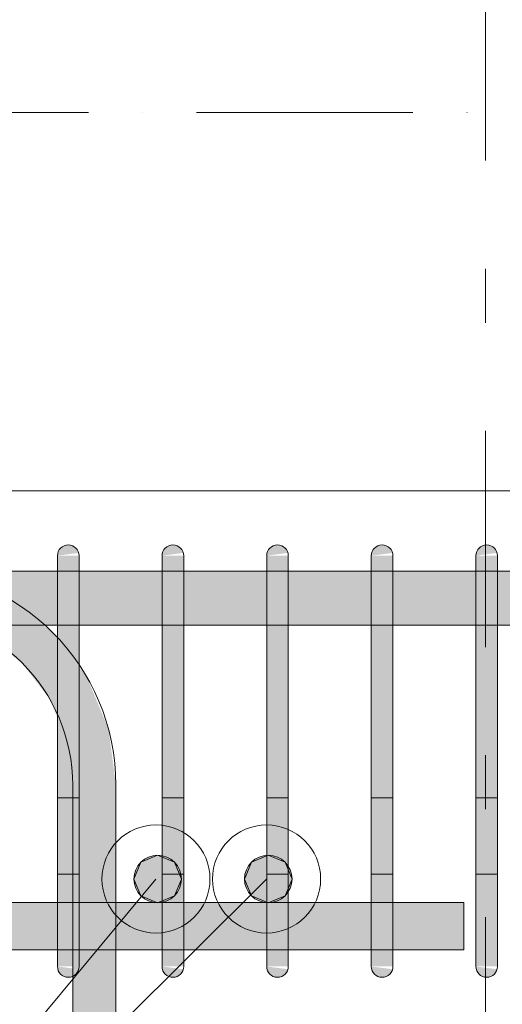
# Model space of a CAD drawing. Header units: millimetres. Extents: x -25607 to 9385, y 1894 to 10168.
# Tile 46 of 181: x -13380 to -13157, y 8682 to 9138. Entities that reach past the tile are written whole.
import ezdxf

# ---------------------------------------------------------------- set-up
doc = ezdxf.new("R2010")
doc.units = ezdxf.units.MM
doc.linetypes.add('Čerchovaná', pattern=[150, 100, -25, 0, -25])
doc.linetypes.add('Čára osnovy', pattern=[225, 100, -50, 25, -50])
for name, color, linetype, lineweight in [('A-FLOR-LEVL', 51, 'Continuous', 5), ('S-COLS', 52, 'Continuous', 9), ('S-GRID', 1, 'Continuous', 5), ('S-RBAR', 171, 'Continuous', 5), ('S-RBAR-IDEN', 171, 'Continuous', 5)]:
    doc.layers.add(name, color=color, linetype=linetype, lineweight=lineweight)

msp = doc.modelspace()

# ---------------------------------------------------------------- hatches: boundary and pattern name
at = {"layer": 'S-RBAR'}
for color, points in [(7, [(-13363, 8890), (-13353.17, 8891.29), (-13353.67, 8892.5), (-13354.46, 8893.54), (-13355.66, 8894.4), (-13356.7, 8894.83), (-13358, 8895), (-13359.29, 8894.83), (-13360.5, 8894.33), (-13361.53, 8893.54), (-13362.33, 8892.5), (-13362.83, 8891.29)]), (7, [(-13314.61, 8890), (-13304.78, 8891.29), (-13305.28, 8892.5), (-13306.07, 8893.54), (-13307.27, 8894.4), (-13308.31, 8894.83), (-13309.61, 8895), (-13310.9, 8894.83), (-13312.11, 8894.33), (-13313.14, 8893.54), (-13313.94, 8892.5), (-13314.44, 8891.29)]), (7, [(-13266.22, 8890), (-13256.39, 8891.29), (-13256.89, 8892.5), (-13257.68, 8893.54), (-13258.88, 8894.4), (-13259.92, 8894.83), (-13261.22, 8895), (-13262.51, 8894.83), (-13263.72, 8894.33), (-13264.75, 8893.54), (-13265.55, 8892.5), (-13266.05, 8891.29)]), (7, [(-13217.83, 8890), (-13208, 8891.29), (-13208.5, 8892.5), (-13209.29, 8893.54), (-13210.49, 8894.4), (-13211.53, 8894.83), (-13212.83, 8895), (-13214.12, 8894.83), (-13215.33, 8894.33), (-13216.36, 8893.54), (-13217.16, 8892.5), (-13217.66, 8891.29)]), (7, [(-13169.44, 8890), (-13159.61, 8891.29), (-13160.11, 8892.5), (-13161.5, 8893.99), (-13162.1, 8894.4), (-13163.14, 8894.83), (-13164.44, 8895), (-13165.73, 8894.83), (-13166.94, 8894.33), (-13167.97, 8893.54), (-13168.77, 8892.5), (-13169.27, 8891.29)]), (7, [(-13353, 8865), (-13353.17, 8890), (-13363, 8890), (-13363, 8865), (-13354.4, 8865)]), (7, [(-13304.61, 8865), (-13304.61, 8890), (-13314.61, 8890), (-13314.61, 8865)]), (7, [(-13256.22, 8865), (-13256.22, 8890), (-13266.22, 8890), (-13266.22, 8865)]), (7, [(-13207.83, 8865), (-13207.83, 8890), (-13217.83, 8890), (-13217.83, 8865)]), (7, [(-13159.44, 8865), (-13159.61, 8890), (-13169.44, 8890), (-13169.44, 8865), (-13161.5, 8865)]), (7, [(-13353, 8725), (-13353, 8865), (-13363, 8865), (-13363, 8725), (-13354.4, 8725)]), (7, [(-13304.61, 8725), (-13304.61, 8865), (-13314.61, 8865), (-13314.61, 8725)]), (7, [(-13256.22, 8725), (-13256.22, 8865), (-13266.22, 8865), (-13266.22, 8725)]), (7, [(-13207.83, 8725), (-13207.83, 8865), (-13217.83, 8865), (-13217.83, 8725)]), (7, [(-13159.44, 8725), (-13159.44, 8865), (-13169.44, 8865), (-13169.44, 8725), (-13161.5, 8725)]), (256, [(-13316.66, 8729.45), (-13308.88, 8732.67), (-13305.66, 8740.45), (-13308.88, 8748.22), (-13316.66, 8751.45), (-13324.44, 8748.22), (-13327.66, 8740.45), (-13324.44, 8732.67)]), (256, [(-13265.49, 8729.45), (-13257.71, 8732.67), (-13254.49, 8740.45), (-13257.71, 8748.22), (-13265.49, 8751.45), (-13273.27, 8748.22), (-13276.49, 8740.45), (-13273.27, 8732.67)]), (7, [(-13353.17, 8700), (-13353, 8700), (-13353, 8725), (-13363, 8725), (-13363, 8700), (-13354.4, 8700)]), (7, [(-13304.78, 8700), (-13304.61, 8700), (-13304.61, 8725), (-13314.61, 8725), (-13314.61, 8700), (-13309.61, 8700)]), (7, [(-13256.39, 8700), (-13256.22, 8700), (-13256.22, 8725), (-13266.22, 8725), (-13266.22, 8700), (-13261.22, 8700)]), (7, [(-13208, 8700), (-13207.83, 8700), (-13207.83, 8725), (-13217.83, 8725), (-13217.83, 8700), (-13212.83, 8700)]), (7, [(-13159.61, 8700), (-13159.44, 8700), (-13159.44, 8725), (-13169.44, 8725), (-13169.44, 8700), (-13161.5, 8700)]), (7, [(-13358, 8695), (-13356.7, 8695.17), (-13355.5, 8695.67), (-13354.4, 8696.55), (-13353.67, 8697.5), (-13353.17, 8698.71), (-13363, 8700), (-13362.83, 8698.71), (-13362.33, 8697.5), (-13361.53, 8696.46), (-13360.5, 8695.67), (-13359.29, 8695.17)]), (7, [(-13309.61, 8695), (-13308.31, 8695.17), (-13307.11, 8695.67), (-13306.07, 8696.46), (-13305.28, 8697.5), (-13304.78, 8698.71), (-13314.61, 8700), (-13314.44, 8698.71), (-13313.94, 8697.5), (-13313.14, 8696.46), (-13312.11, 8695.67), (-13310.9, 8695.17)]), (7, [(-13261.22, 8695), (-13259.92, 8695.17), (-13258.72, 8695.67), (-13257.68, 8696.46), (-13256.89, 8697.5), (-13256.39, 8698.71), (-13266.22, 8700), (-13266.05, 8698.71), (-13265.55, 8697.5), (-13264.75, 8696.46), (-13263.72, 8695.67), (-13262.51, 8695.17)]), (7, [(-13212.83, 8695), (-13211.53, 8695.17), (-13210.33, 8695.67), (-13209.29, 8696.46), (-13208.5, 8697.5), (-13208, 8698.71), (-13217.83, 8700), (-13217.66, 8698.71), (-13217.16, 8697.5), (-13216.36, 8696.46), (-13215.33, 8695.67), (-13214.12, 8695.17)]), (7, [(-13164.44, 8695), (-13163.14, 8695.17), (-13161.5, 8696.01), (-13160.9, 8696.46), (-13160.11, 8697.5), (-13159.61, 8698.71), (-13169.44, 8700), (-13169.27, 8698.71), (-13168.77, 8697.5), (-13167.97, 8696.46), (-13166.94, 8695.67), (-13165.73, 8695.17)])]:
    msp.add_hatch(color=color, dxfattribs=at).paths.add_polyline_path(points)
h = msp.add_hatch(color=7, dxfattribs=at)
h.paths.add_polyline_path([(-15557.5, 8857.8), (-15403.33, 8857.8), (-15403.33, 8882.8), (-15557.5, 8882.8), (-15557.5, 8863.81)])
h.paths.add_polyline_path([(-12307.91, 8857.8), (-12307.91, 8882.8), (-12390.45, 8882.8), (-12390.45, 8857.8), (-12312.75, 8857.8)])
h.paths.add_polyline_path([(-15393.33, 8857.8), (-15234.17, 8857.8), (-15234.17, 8882.8), (-15393.33, 8882.8), (-15393.33, 8863.81)])
h.paths.add_polyline_path([(-15224.17, 8857.8), (-15065, 8857.8), (-15065, 8882.8), (-15224.17, 8882.8), (-15224.17, 8863.81)])
h.paths.add_polyline_path([(-12483, 8857.8), (-12400.45, 8857.8), (-12400.45, 8882.8), (-12483, 8882.8), (-12483, 8863.81)])
h.paths.add_polyline_path([(-12020.27, 8857.8), (-11937.73, 8857.8), (-11937.73, 8882.8), (-12020.27, 8882.8), (-12020.27, 8863.81)])
h.paths.add_polyline_path([(-12112.82, 8857.8), (-12030.27, 8857.8), (-12030.27, 8882.8), (-12112.82, 8882.8), (-12112.82, 8863.81)])
h.paths.add_polyline_path([(-12575.54, 8857.8), (-12493, 8857.8), (-12493, 8882.8), (-12575.54, 8882.8), (-12575.54, 8863.81)])
h.paths.add_polyline_path([(-12158.43, 8857.8), (-12122.82, 8857.8), (-12122.82, 8882.8), (-12205.36, 8882.8), (-12205.36, 8857.8)])
h.paths.add_polyline_path([(-12621.38, 8857.8), (-12585.54, 8857.8), (-12585.54, 8882.8), (-12675.54, 8882.8), (-12675.54, 8857.8)])
h.paths.add_polyline_path([(-12215.36, 8857.8), (-12215.36, 8882.8), (-12297.91, 8882.8), (-12297.91, 8857.8)])
h.paths.add_polyline_path([(-12733.93, 8857.8), (-12733.93, 8882.8), (-12772.32, 8882.8), (-12772.32, 8857.8)])
h.paths.add_polyline_path([(-15055, 8857.8), (-14865, 8857.8), (-14865, 8882.8), (-15055, 8882.8), (-15055, 8863.81)])
h.paths.add_polyline_path([(-14855, 8857.8), (-14772.45, 8857.8), (-14772.45, 8882.8), (-14855, 8882.8), (-14855, 8863.81)])
h.paths.add_polyline_path([(-14669.91, 8857.8), (-14587.36, 8857.8), (-14587.36, 8882.8), (-14669.91, 8882.8), (-14669.91, 8863.81)])
h.paths.add_polyline_path([(-14762.45, 8857.8), (-14679.91, 8857.8), (-14679.91, 8882.8), (-14762.45, 8882.8), (-14762.45, 8863.81)])
h.paths.add_polyline_path([(-12685.54, 8857.8), (-12685.54, 8882.8), (-12723.93, 8882.8), (-12723.93, 8857.8)])
h.paths.add_polyline_path([(-14484.82, 8857.8), (-14402.27, 8857.8), (-14402.27, 8882.8), (-14484.82, 8882.8), (-14484.82, 8863.81)])
h.paths.add_polyline_path([(-14577.36, 8857.8), (-14494.82, 8857.8), (-14494.82, 8882.8), (-14577.36, 8882.8), (-14577.36, 8863.81)])
h.paths.add_polyline_path([(-12927.49, 8857.8), (-12927.49, 8882.8), (-12965.88, 8882.8), (-12965.88, 8857.8), (-12930.02, 8857.8)])
h.paths.add_polyline_path([(-12879.1, 8857.8), (-12879.1, 8882.8), (-12917.49, 8882.8), (-12917.49, 8857.8)])
h.paths.add_polyline_path([(-12830.71, 8857.8), (-12830.71, 8882.8), (-12869.1, 8882.8), (-12869.1, 8857.8)])
h.paths.add_polyline_path([(-12782.32, 8857.8), (-12782.32, 8882.8), (-12820.71, 8882.8), (-12820.71, 8857.8)])
h.paths.add_polyline_path([(-13072.66, 8857.8), (-13072.66, 8882.8), (-13111.05, 8882.8), (-13111.05, 8857.8), (-13084.34, 8857.8)])
h.paths.add_polyline_path([(-10919.71, 8857.8), (-10919.71, 8882.8), (-11087.36, 8882.8), (-11087.36, 8857.8), (-10923.88, 8857.8)])
h.paths.add_polyline_path([(-10780, 8857.8), (-10780, 8882.8), (-10909.71, 8882.8), (-10909.71, 8857.8)])
h.paths.add_polyline_path([(-11097.36, 8857.8), (-11097.36, 8882.8), (-11265, 8882.8), (-11265, 8857.8), (-11232.51, 8857.8)])
h.paths.add_polyline_path([(-11275, 8857.8), (-11275, 8882.8), (-11465, 8882.8), (-11465, 8857.8), (-11386.83, 8857.8)])
h.paths.add_polyline_path([(-13062.66, 8857.8), (-13024.27, 8857.8), (-13024.27, 8882.8), (-13062.66, 8882.8), (-13062.66, 8863.81)])
h.paths.add_polyline_path([(-12975.88, 8857.8), (-12975.88, 8882.8), (-13014.27, 8882.8), (-13014.27, 8857.8)])
h.paths.add_polyline_path([(-14392.27, 8857.8), (-14309.73, 8857.8), (-14309.73, 8882.8), (-14392.27, 8882.8), (-14392.27, 8863.81)])
h.paths.add_polyline_path([(-14207.18, 8857.8), (-14124.64, 8857.8), (-14124.64, 8882.8), (-14207.18, 8882.8), (-14207.18, 8863.81)])
h.paths.add_polyline_path([(-14299.73, 8857.8), (-14217.18, 8857.8), (-14217.18, 8882.8), (-14299.73, 8882.8), (-14299.73, 8863.81)])
h.paths.add_polyline_path([(-14022.09, 8857.8), (-13939.55, 8857.8), (-13939.55, 8882.8), (-14022.09, 8882.8), (-14022.09, 8863.81)])
h.paths.add_polyline_path([(-14114.64, 8857.8), (-14032.09, 8857.8), (-14032.09, 8882.8), (-14114.64, 8882.8), (-14114.64, 8863.81)])
h.paths.add_polyline_path([(-13929.55, 8857.8), (-13847, 8857.8), (-13847, 8882.8), (-13929.55, 8882.8), (-13929.55, 8863.81)])
h.paths.add_polyline_path([(-13217.83, 8857.8), (-13217.83, 8882.8), (-13256.22, 8882.8), (-13256.22, 8857.8), (-13238.66, 8857.8)])
h.paths.add_polyline_path([(-13207.83, 8857.8), (-13169.44, 8857.8), (-13169.44, 8882.8), (-13207.83, 8882.8), (-13207.83, 8863.81)])
h.paths.add_polyline_path([(-13121.05, 8857.8), (-13121.05, 8882.8), (-13159.44, 8882.8), (-13159.44, 8857.8)])
h.paths.add_polyline_path([(-11927.73, 8857.8), (-11845.18, 8857.8), (-11845.18, 8882.8), (-11927.73, 8882.8), (-11927.73, 8863.81)])
h.paths.add_polyline_path([(-11742.64, 8857.8), (-11660.09, 8857.8), (-11660.09, 8882.8), (-11742.64, 8882.8), (-11742.64, 8863.81)])
h.paths.add_polyline_path([(-11835.18, 8857.8), (-11752.64, 8857.8), (-11752.64, 8882.8), (-11835.18, 8882.8), (-11835.18, 8863.81)])
h.paths.add_polyline_path([(-13744.46, 8857.8), (-13653.33, 8857.8), (-13653.33, 8882.8), (-13744.46, 8882.8), (-13744.46, 8863.81)])
h.paths.add_polyline_path([(-13837, 8857.8), (-13754.46, 8857.8), (-13754.46, 8882.8), (-13837, 8882.8), (-13837, 8863.81)])
h.paths.add_polyline_path([(-13556.55, 8857.8), (-13556.55, 8882.8), (-13594.94, 8882.8), (-13594.94, 8857.8)])
h.paths.add_polyline_path([(-13643.33, 8857.8), (-13604.94, 8857.8), (-13604.94, 8882.8), (-13643.33, 8882.8), (-13643.33, 8863.81)])
h.paths.add_polyline_path([(-11557.55, 8857.8), (-11475, 8857.8), (-11475, 8882.8), (-11557.55, 8882.8), (-11557.55, 8863.81)])
h.paths.add_polyline_path([(-13401.38, 8857.8), (-13363, 8857.8), (-13363, 8882.8), (-13401.38, 8882.8), (-13401.38, 8863.81)])
h.paths.add_polyline_path([(-13449.77, 8857.8), (-13411.38, 8857.8), (-13411.38, 8882.8), (-13449.77, 8882.8), (-13449.77, 8863.81)])
h.paths.add_polyline_path([(-13498.16, 8857.8), (-13459.77, 8857.8), (-13459.77, 8882.8), (-13498.16, 8882.8), (-13498.16, 8863.81)])
h.paths.add_polyline_path([(-11650.09, 8857.8), (-11567.55, 8857.8), (-11567.55, 8882.8), (-11650.09, 8882.8), (-11650.09, 8863.81)])
h.paths.add_polyline_path([(-13546.55, 8857.8), (-13508.16, 8857.8), (-13508.16, 8882.8), (-13546.55, 8882.8), (-13546.55, 8863.81)])
h.paths.add_polyline_path([(-13304.61, 8857.8), (-13266.22, 8857.8), (-13266.22, 8882.8), (-13304.61, 8882.8), (-13304.61, 8863.81)])
h.paths.add_polyline_path([(-13353, 8857.8), (-13314.61, 8857.8), (-13314.61, 8882.8), (-13353, 8882.8), (-13353, 8863.81)])
h = msp.add_hatch(color=7, dxfattribs=at)
h.paths.add_polyline_path([(-13353, 8783.8), (-13335.95, 8783.8), (-13339.36, 8809.69), (-13349.35, 8833.8), (-13353, 8838.56), (-13353, 8788.41)])
h.paths.add_polyline_path([(-13363, 8814.94), (-13363, 8851.59), (-13365.24, 8854.51), (-13369.53, 8857.8), (-13401.38, 8857.8), (-13401.38, 8855.34), (-13395.95, 8853.09), (-13379.38, 8840.37), (-13366.67, 8823.8)])
h.paths.add_polyline_path([(-13435.95, 8882.8), (-13428.35, 8882.8), (-13435.95, 8883.8)])
h = msp.add_hatch(color=7, dxfattribs=at)
h.paths.add_polyline_path([(-13335.95, 7883.8), (-13335.95, 7916), (-13336.95, 7916), (-13336.95, 7883.8)])
h.paths.add_polyline_path([(-13355.95, 7883.8), (-13354.95, 7883.8), (-13355.14, 7916), (-13355.95, 7916), (-13355.95, 7884.87)])
h.paths.add_polyline_path([(-13355.95, 7924), (-13354.95, 7924), (-13355.14, 8016), (-13355.95, 8016), (-13355.95, 7946.05)])
h.paths.add_polyline_path([(-13335.95, 7924), (-13335.95, 8016), (-13336.95, 8016), (-13336.95, 7924)])
h.paths.add_polyline_path([(-13336.95, 8024), (-13335.95, 8024), (-13335.95, 8116), (-13336.95, 8116), (-13336.95, 8068.42)])
h.paths.add_polyline_path([(-13355.95, 8024), (-13354.95, 8024), (-13355.14, 8116), (-13355.95, 8116), (-13355.95, 8068.42)])
h.paths.add_polyline_path([(-13336.95, 8124), (-13335.95, 8124), (-13335.95, 8216), (-13336.95, 8216), (-13336.95, 8129.6)])
h.paths.add_polyline_path([(-13355.95, 8124), (-13354.95, 8124), (-13355.14, 8216), (-13355.95, 8216), (-13355.95, 8129.6)])
h.paths.add_polyline_path([(-13335.95, 8224), (-13335.95, 8316), (-13336.95, 8316), (-13336.95, 8224)])
h.paths.add_polyline_path([(-13355.95, 8224), (-13354.95, 8224), (-13355.14, 8316), (-13355.95, 8316), (-13355.95, 8251.97)])
h.paths.add_polyline_path([(-13355.14, 8324), (-13354.95, 8324), (-13355.14, 8416), (-13355.95, 8416), (-13355.95, 8324)])
h.paths.add_polyline_path([(-13336.95, 8324), (-13335.95, 8324), (-13335.95, 8416), (-13336.95, 8416), (-13336.95, 8374.34)])
h.paths.add_polyline_path([(-13336.95, 8424), (-13335.95, 8424), (-13335.95, 8516), (-13336.95, 8516), (-13336.95, 8435.52)])
h.paths.add_polyline_path([(-13354.95, 8424), (-13355.14, 8516), (-13355.95, 8516), (-13355.95, 8424), (-13355.14, 8424)])
h.paths.add_polyline_path([(-13355.95, 8524), (-13354.95, 8524), (-13355.14, 8616), (-13355.95, 8616), (-13355.95, 8557.89)])
h.paths.add_polyline_path([(-13335.95, 8524), (-13335.95, 8616), (-13336.95, 8616), (-13336.95, 8524)])
h.paths.add_polyline_path([(-13354.95, 8624), (-13354.95, 8660), (-13336.95, 8660), (-13336.95, 8624), (-13335.95, 8624), (-13335.95, 8707.64), (-13353, 8707.64), (-13353.17, 8700), (-13355.95, 8700), (-13355.95, 8699.07), (-13353.17, 8698.71), (-13353.67, 8697.5), (-13354.46, 8696.46), (-13355.95, 8695), (-13355.95, 8624), (-13355.14, 8624)])
h.paths.add_polyline_path([(-13353, 8729.64), (-13335.95, 8729.64), (-13335.95, 8783.8), (-13353, 8783.8), (-13353, 8741.44)])
h = msp.add_hatch(color=256, dxfattribs=at)
edge = h.paths.add_edge_path()
edge.add_arc((-13316.66, 8740.45), 11, 0, 360)
h = msp.add_hatch(color=256, dxfattribs=at)
edge = h.paths.add_edge_path()
edge.add_arc((-13265.49, 8740.45), 11, 0, 360)
h = msp.add_hatch(color=7, dxfattribs=at)
h.paths.add_polyline_path([(-17960, 8707.64), (-17926.05, 8707.92), (-17926.05, 8729.64), (-17960, 8729.64), (-17960, 8710.85)])
h.paths.add_polyline_path([(-17173.79, 8707.64), (-17112.91, 8707.92), (-17112.91, 8729.64), (-17195.45, 8729.64), (-17195.45, 8707.64)])
h.paths.add_polyline_path([(-14217.18, 8707.64), (-14217.18, 8729.64), (-14299.73, 8729.64), (-14299.73, 8707.64), (-14241.73, 8707.64)])
h.paths.add_polyline_path([(-13175, 8707.64), (-13175, 8729.64), (-13207.83, 8729.64), (-13207.83, 8707.64), (-13200.08, 8707.64)])
h.paths.add_polyline_path([(-17102.91, 8707.64), (-17020.36, 8707.92), (-17020.36, 8729.64), (-17102.91, 8729.64), (-17102.91, 8707.92)])
h.paths.add_polyline_path([(-17916.05, 8707.64), (-17877.66, 8707.92), (-17877.66, 8729.64), (-17916.05, 8729.64), (-17916.05, 8707.92)])
h.paths.add_polyline_path([(-14207.18, 8707.64), (-14124.64, 8707.92), (-14124.64, 8729.64), (-14207.18, 8729.64), (-14207.18, 8707.92)])
h.paths.add_polyline_path([(-17752.48, 8707.64), (-17732.49, 8707.92), (-17732.49, 8729.64), (-17770.88, 8729.64), (-17770.88, 8707.64)])
h.paths.add_polyline_path([(-17010.36, 8707.64), (-16927.82, 8707.92), (-16927.82, 8729.64), (-17010.36, 8729.64), (-17010.36, 8707.92)])
h.paths.add_polyline_path([(-13238.66, 8707.64), (-13217.83, 8707.92), (-13217.83, 8729.64), (-13256.22, 8729.64), (-13256.22, 8707.64)])
h.paths.add_polyline_path([(-14309.73, 8707.64), (-14309.73, 8729.64), (-14392.27, 8729.64), (-14392.27, 8707.64), (-14318.89, 8707.64)])
h.paths.add_polyline_path([(-16917.82, 8707.64), (-16835.27, 8707.92), (-16835.27, 8729.64), (-16917.82, 8729.64), (-16917.82, 8707.92)])
h.paths.add_polyline_path([(-17205.45, 8707.64), (-17205.45, 8729.64), (-17288, 8729.64), (-17288, 8707.64), (-17212.36, 8707.64)])
h.paths.add_polyline_path([(-13277.24, 8707.64), (-13266.22, 8707.92), (-13266.22, 8729.64), (-13304.61, 8729.64), (-13304.61, 8707.64)])
h.paths.add_polyline_path([(-17684.1, 8707.64), (-17684.1, 8729.64), (-17722.49, 8729.64), (-17722.49, 8707.64), (-17713.9, 8707.64)])
h.paths.add_polyline_path([(-14114.64, 8707.64), (-14032.09, 8707.92), (-14032.09, 8729.64), (-14114.64, 8729.64), (-14114.64, 8707.92)])
h.paths.add_polyline_path([(-16825.27, 8707.64), (-16742.73, 8707.92), (-16742.73, 8729.64), (-16825.27, 8729.64), (-16825.27, 8707.92)])
h.paths.add_polyline_path([(-16732.73, 8707.64), (-16650.18, 8707.92), (-16650.18, 8729.64), (-16732.73, 8729.64), (-16732.73, 8707.92)])
h.paths.add_polyline_path([(-13315.82, 8707.64), (-13314.61, 8707.92), (-13314.61, 8729.64), (-13353, 8729.64), (-13353, 8707.64)])
h.paths.add_polyline_path([(-14402.27, 8707.64), (-14402.27, 8729.64), (-14484.82, 8729.64), (-14484.82, 8707.64), (-14434.63, 8707.64)])
h.paths.add_polyline_path([(-16640.18, 8707.64), (-16557.64, 8707.92), (-16557.64, 8729.64), (-16640.18, 8729.64), (-16640.18, 8707.92)])
h.paths.add_polyline_path([(-17674.1, 8707.64), (-17635.71, 8707.92), (-17635.71, 8729.64), (-17674.1, 8729.64), (-17674.1, 8707.92)])
h.paths.add_polyline_path([(-14494.82, 8707.64), (-14494.82, 8729.64), (-14577.36, 8729.64), (-14577.36, 8707.64), (-14511.79, 8707.64)])
h.paths.add_polyline_path([(-13392.98, 8707.64), (-13363, 8707.92), (-13363, 8729.64), (-13401.38, 8729.64), (-13401.38, 8707.64)])
h.paths.add_polyline_path([(-17625.71, 8707.64), (-17587.32, 8707.92), (-17587.32, 8729.64), (-17625.71, 8729.64), (-17625.71, 8707.92)])
h.paths.add_polyline_path([(-14587.36, 8707.64), (-14587.36, 8729.64), (-14669.91, 8729.64), (-14669.91, 8707.64), (-14588.95, 8707.64)])
h.paths.add_polyline_path([(-16547.64, 8707.64), (-16465.09, 8707.92), (-16465.09, 8729.64), (-16547.64, 8729.64), (-16547.64, 8707.92)])
h.paths.add_polyline_path([(-17298, 8707.64), (-17298, 8729.64), (-17380.54, 8729.64), (-17380.54, 8707.64), (-17328.1, 8707.64)])
h.paths.add_polyline_path([(-14022.09, 8707.64), (-13939.55, 8707.92), (-13939.55, 8729.64), (-14022.09, 8729.64), (-14022.09, 8707.92)])
h.paths.add_polyline_path([(-16455.09, 8707.64), (-16372.55, 8707.92), (-16372.55, 8729.64), (-16455.09, 8729.64), (-16455.09, 8707.92)])
h.paths.add_polyline_path([(-13431.56, 8707.64), (-13411.38, 8707.92), (-13411.38, 8729.64), (-13449.77, 8729.64), (-13449.77, 8707.64)])
h.paths.add_polyline_path([(-14679.91, 8707.64), (-14679.91, 8729.64), (-14762.45, 8729.64), (-14762.45, 8707.64), (-14704.69, 8707.64)])
h.paths.add_polyline_path([(-16362.55, 8707.64), (-16280, 8707.92), (-16280, 8729.64), (-16362.55, 8729.64), (-16362.55, 8707.92)])
h.paths.add_polyline_path([(-13470.14, 8707.64), (-13459.77, 8707.92), (-13459.77, 8729.64), (-13498.16, 8729.64), (-13498.16, 8707.64)])
h.paths.add_polyline_path([(-14772.45, 8707.64), (-14772.45, 8729.64), (-14855, 8729.64), (-14855, 8707.64), (-14781.84, 8707.64)])
h.paths.add_polyline_path([(-16270, 8707.64), (-16080, 8707.92), (-16080, 8729.64), (-16270, 8729.64), (-16270, 8707.92)])
h.paths.add_polyline_path([(-17791.06, 8707.64), (-17780.88, 8707.92), (-17780.88, 8729.64), (-17819.27, 8729.64), (-17819.27, 8707.64)])
h.paths.add_polyline_path([(-17390.54, 8707.64), (-17390.54, 8729.64), (-17480.54, 8729.64), (-17480.54, 8707.64), (-17405.26, 8707.64)])
h.paths.add_polyline_path([(-13508.72, 8707.64), (-13508.16, 8707.92), (-13508.16, 8729.64), (-13546.55, 8729.64), (-13546.55, 8707.64)])
h.paths.add_polyline_path([(-16070, 8707.64), (-15910.83, 8707.92), (-15910.83, 8729.64), (-16070, 8729.64), (-16070, 8707.92)])
h.paths.add_polyline_path([(-17577.32, 8707.64), (-17538.93, 8707.92), (-17538.93, 8729.64), (-17577.32, 8729.64), (-17577.32, 8707.92)])
h.paths.add_polyline_path([(-13929.55, 8707.64), (-13847, 8707.92), (-13847, 8729.64), (-13929.55, 8729.64), (-13929.55, 8707.92)])
h.paths.add_polyline_path([(-13585.87, 8707.64), (-13556.55, 8707.92), (-13556.55, 8729.64), (-13594.94, 8729.64), (-13594.94, 8707.64)])
h.paths.add_polyline_path([(-14865, 8707.64), (-14865, 8729.64), (-15055, 8729.64), (-15055, 8707.64), (-14897.58, 8707.64)])
h.paths.add_polyline_path([(-17867.66, 8707.64), (-17829.27, 8707.92), (-17829.27, 8729.64), (-17867.66, 8729.64), (-17867.66, 8707.92)])
h.paths.add_polyline_path([(-15900.83, 8707.64), (-15741.67, 8707.92), (-15741.67, 8729.64), (-15900.83, 8729.64), (-15900.83, 8707.92)])
h.paths.add_polyline_path([(-13624.45, 8707.64), (-13604.94, 8707.92), (-13604.94, 8729.64), (-13643.33, 8729.64), (-13643.33, 8707.64)])
h.paths.add_polyline_path([(-13837, 8707.64), (-13754.46, 8707.92), (-13754.46, 8729.64), (-13837, 8729.64), (-13837, 8707.92)])
h.paths.add_polyline_path([(-15731.67, 8707.64), (-15572.5, 8707.92), (-15572.5, 8729.64), (-15731.67, 8729.64), (-15731.67, 8707.92)])
h.paths.add_polyline_path([(-15065, 8707.64), (-15065, 8729.64), (-15224.17, 8729.64), (-15224.17, 8707.64), (-15090.48, 8707.64)])
h.paths.add_polyline_path([(-17521, 8707.64), (-17490.54, 8707.92), (-17490.54, 8729.64), (-17528.93, 8729.64), (-17528.93, 8707.64)])
h.paths.add_polyline_path([(-13663.03, 8707.64), (-13653.33, 8707.92), (-13653.33, 8729.64), (-13744.46, 8729.64), (-13744.46, 8707.64), (-13701.61, 8707.64)])
h.paths.add_polyline_path([(-15234.17, 8707.64), (-15234.17, 8729.64), (-15393.33, 8729.64), (-15393.33, 8707.64), (-15244.8, 8707.64)])
h.paths.add_polyline_path([(-15562.5, 8707.64), (-15403.33, 8707.92), (-15403.33, 8729.64), (-15562.5, 8729.64), (-15562.5, 8707.92)])

# ---------------------------------------------------------------- linework, layer by layer
at = {"layer": 'A-FLOR-LEVL', "linetype": 'Čerchovaná'}
msp.add_line((-25606.81, 9095), (-4574.67, 9095), dxfattribs=at)
at = {"layer": 'S-COLS'}
for p, q in [((-12940, 8920), (-13390, 8920)), ((-13390, 8920), (-12940, 8920))]:
    msp.add_line(p, q, dxfattribs=at)
at = {"layer": 'S-GRID', "linetype": 'Čára osnovy', "lineweight": 9}
msp.add_line((-13165, 4797.76), (-13165, 9992.7), dxfattribs=at)
at = {"layer": 'S-RBAR'}
for p, q in [((-13363, 8890), (-13363, 8865)), ((-13363, 8890), (-13363, 8865)), ((-13353, 8890), (-13353, 8865)), ((-13353, 8890), (-13353, 8865)), ((-13314.61, 8890), (-13314.61, 8865)), ((-13314.61, 8890), (-13314.61, 8865)), ((-13304.61, 8890), (-13304.61, 8865)), ((-13304.61, 8890), (-13304.61, 8865)), ((-13266.22, 8890), (-13266.22, 8865)), ((-13266.22, 8890), (-13266.22, 8865)), ((-13256.22, 8890), (-13256.22, 8865)), ((-13256.22, 8890), (-13256.22, 8865)), ((-13217.83, 8890), (-13217.83, 8865)), ((-13217.83, 8890), (-13217.83, 8865)), ((-13207.83, 8890), (-13207.83, 8865)), ((-13207.83, 8890), (-13207.83, 8865)), ((-13169.44, 8890), (-13169.44, 8865)), ((-13169.44, 8890), (-13169.44, 8865)), ((-13159.44, 8890), (-13159.44, 8865)), ((-13159.44, 8890), (-13159.44, 8865)), ((-15557.5, 8882.8), (-10780, 8882.8)), ((-15557.5, 8882.8), (-10780, 8882.8)), ((-15557.5, 8882.8), (-10780, 8882.8)), ((-13363, 8725), (-13363, 8865)), ((-13363, 8865), (-13363, 8725)), ((-13353, 8725), (-13353, 8865)), ((-13353, 8865), (-13353, 8725)), ((-13314.61, 8725), (-13314.61, 8865)), ((-13314.61, 8865), (-13314.61, 8725)), ((-13304.61, 8725), (-13304.61, 8865)), ((-13304.61, 8865), (-13304.61, 8725)), ((-13266.22, 8725), (-13266.22, 8865)), ((-13266.22, 8865), (-13266.22, 8725)), ((-13256.22, 8725), (-13256.22, 8865)), ((-13256.22, 8865), (-13256.22, 8725)), ((-13217.83, 8725), (-13217.83, 8865)), ((-13217.83, 8865), (-13217.83, 8725)), ((-13207.83, 8725), (-13207.83, 8865)), ((-13207.83, 8865), (-13207.83, 8725)), ((-13169.44, 8725), (-13169.44, 8865)), ((-13169.44, 8865), (-13169.44, 8725)), ((-13159.44, 8725), (-13159.44, 8865)), ((-13159.44, 8865), (-13159.44, 8725)), ((-15557.5, 8857.8), (-10780, 8857.8)), ((-15557.5, 8857.8), (-10780, 8857.8)), ((-15557.5, 8857.8), (-10780, 8857.8)), ((-13355.95, 7882.8), (-13355.95, 8783.8)), ((-13355.95, 7883.8), (-13355.95, 8783.8)), ((-13335.95, 7882.8), (-13335.95, 8783.8)), ((-13335.95, 7883.8), (-13335.95, 8783.8)), ((-13363, 8778.03), (-13363, 8742.68)), ((-13363, 8778.03), (-13353, 8778.03)), ((-13353, 8778.03), (-13353, 8742.68)), ((-13314.61, 8778.03), (-13314.61, 8742.68)), ((-13314.61, 8778.03), (-13304.61, 8778.03)), ((-13304.61, 8778.03), (-13304.61, 8742.68)), ((-13266.22, 8778.03), (-13266.22, 8742.68)), ((-13266.22, 8778.03), (-13256.22, 8778.03)), ((-13256.22, 8778.03), (-13256.22, 8742.68)), ((-13217.83, 8778.03), (-13217.83, 8742.68)), ((-13217.83, 8778.03), (-13207.83, 8778.03)), ((-13207.83, 8778.03), (-13207.83, 8742.68)), ((-13169.44, 8778.03), (-13169.44, 8742.68)), ((-13169.44, 8778.03), (-13159.44, 8778.03)), ((-13159.44, 8778.03), (-13159.44, 8742.68)), ((-13316.66, 8751.45), (-13324.44, 8748.22)), ((-13308.88, 8748.22), (-13316.66, 8751.45)), ((-13265.49, 8751.45), (-13273.27, 8748.22)), ((-13257.71, 8748.22), (-13265.49, 8751.45)), ((-13324.44, 8748.22), (-13327.66, 8740.45)), ((-13305.66, 8740.45), (-13308.88, 8748.22)), ((-13273.27, 8748.22), (-13276.49, 8740.45)), ((-13254.49, 8740.45), (-13257.71, 8748.22)), ((-13363, 8742.68), (-13363, 8700)), ((-13353, 8742.68), (-13363, 8742.68)), ((-13363, 8707.32), (-13363, 8742.68)), ((-13353, 8742.68), (-13353, 8700)), ((-13353, 8707.32), (-13353, 8742.68)), ((-13327.66, 8740.45), (-13324.44, 8732.67)), ((-13314.61, 8742.68), (-13314.61, 8700)), ((-13304.61, 8742.68), (-13314.61, 8742.68)), ((-13314.61, 8707.32), (-13314.61, 8742.68)), ((-13308.88, 8732.67), (-13305.66, 8740.45)), ((-13304.61, 8742.68), (-13304.61, 8700)), ((-13304.61, 8707.32), (-13304.61, 8742.68)), ((-13276.49, 8740.45), (-13273.27, 8732.67)), ((-13266.22, 8742.68), (-13266.22, 8700)), ((-13256.22, 8742.68), (-13266.22, 8742.68)), ((-13266.22, 8707.32), (-13266.22, 8742.68)), ((-13257.71, 8732.67), (-13254.49, 8740.45)), ((-13256.22, 8742.68), (-13256.22, 8700)), ((-13256.22, 8707.32), (-13256.22, 8742.68)), ((-13217.83, 8742.68), (-13217.83, 8700)), ((-13207.83, 8742.68), (-13217.83, 8742.68)), ((-13217.83, 8707.32), (-13217.83, 8742.68)), ((-13207.83, 8742.68), (-13207.83, 8700)), ((-13207.83, 8707.32), (-13207.83, 8742.68)), ((-13169.44, 8742.68), (-13169.44, 8700)), ((-13159.44, 8742.68), (-13169.44, 8742.68)), ((-13169.44, 8707.32), (-13169.44, 8742.68)), ((-13159.44, 8742.68), (-13159.44, 8700)), ((-13159.44, 8707.32), (-13159.44, 8742.68)), ((-13324.44, 8732.67), (-13316.66, 8729.45)), ((-13316.66, 8729.45), (-13308.88, 8732.67)), ((-13273.27, 8732.67), (-13265.49, 8729.45)), ((-13265.49, 8729.45), (-13257.71, 8732.67)), ((-17960, 8729.64), (-13175, 8729.64)), ((-17960, 8729.64), (-13175, 8729.64)), ((-17960, 8729.64), (-13175, 8729.64)), ((-13175, 8707.64), (-13175, 8729.64)), ((-13175, 8707.64), (-13175, 8729.64)), ((-13175, 8707.64), (-13175, 8729.64)), ((-13363, 8725), (-13363, 8700)), ((-13363, 8725), (-13363, 8700)), ((-13353, 8725), (-13353, 8700)), ((-13353, 8725), (-13353, 8707.32)), ((-13314.61, 8725), (-13314.61, 8700)), ((-13314.61, 8725), (-13314.61, 8700)), ((-13304.61, 8725), (-13304.61, 8700)), ((-13304.61, 8725), (-13304.61, 8707.32)), ((-13266.22, 8725), (-13266.22, 8700)), ((-13266.22, 8725), (-13266.22, 8700)), ((-13256.22, 8725), (-13256.22, 8700)), ((-13256.22, 8725), (-13256.22, 8707.32)), ((-13217.83, 8725), (-13217.83, 8700)), ((-13217.83, 8725), (-13217.83, 8700)), ((-13207.83, 8725), (-13207.83, 8700)), ((-13207.83, 8725), (-13207.83, 8707.32)), ((-13169.44, 8725), (-13169.44, 8700)), ((-13169.44, 8725), (-13169.44, 8700)), ((-13159.44, 8725), (-13159.44, 8700)), ((-13159.44, 8725), (-13159.44, 8707.32)), ((-17960, 8707.64), (-13175, 8707.64)), ((-17960, 8707.64), (-13175, 8707.64)), ((-17960, 8707.64), (-13175, 8707.64)), ((-13363, 8707.32), (-13363, 8700)), ((-13353, 8707.32), (-13353, 8700.85)), ((-13353, 8707.32), (-13353, 8700.85)), ((-13314.61, 8707.32), (-13314.61, 8700)), ((-13304.61, 8707.32), (-13304.61, 8700.85)), ((-13304.61, 8707.32), (-13304.61, 8700.85)), ((-13266.22, 8707.32), (-13266.22, 8700)), ((-13256.22, 8707.32), (-13256.22, 8700.85)), ((-13256.22, 8707.32), (-13256.22, 8700.85)), ((-13217.83, 8707.32), (-13217.83, 8700)), ((-13207.83, 8707.32), (-13207.83, 8700.85)), ((-13207.83, 8707.32), (-13207.83, 8700.85)), ((-13169.44, 8707.32), (-13169.44, 8700)), ((-13159.44, 8707.32), (-13159.44, 8700.85)), ((-13159.44, 8707.32), (-13159.44, 8700.85))]:
    msp.add_line(p, q, dxfattribs=at)
for centre in [(-13316.66, 8740.45), (-13265.49, 8740.45)]:
    msp.add_circle(centre, 11, dxfattribs=at)
for centre, radius, start, end in [((-13358, 8890), 5, 0, 180), ((-13358, 8890), 5, 0, 180), ((-13309.61, 8890), 5, 0, 180), ((-13309.61, 8890), 5, 0, 180), ((-13261.22, 8890), 5, 0, 180), ((-13261.22, 8890), 5, 0, 180), ((-13212.83, 8890), 5, 0, 180), ((-13212.83, 8890), 5, 0, 180), ((-13164.44, 8890), 5, 0, 180), ((-13164.44, 8890), 5, 0, 180), ((-13435.95, 8783.8), 100, 360, 90), ((-13435.95, 8783.8), 100, 360, 90), ((-13435.95, 8783.8), 80, 360, 90), ((-13435.95, 8783.8), 80, 360, 90), ((-13358, 8700), 5, 180, 0), ((-13358, 8700), 5, 180, 0), ((-13358, 8700), 5, 180, 0), ((-13309.61, 8700), 5, 180, 0), ((-13309.61, 8700), 5, 180, 0), ((-13309.61, 8700), 5, 180, 0), ((-13261.22, 8700), 5, 180, 0), ((-13261.22, 8700), 5, 180, 0), ((-13261.22, 8700), 5, 180, 0), ((-13212.83, 8700), 5, 180, 0), ((-13212.83, 8700), 5, 180, 0), ((-13212.83, 8700), 5, 180, 0), ((-13164.44, 8700), 5, 180, 0), ((-13164.44, 8700), 5, 180, 0), ((-13164.44, 8700), 5, 180, 0)]:
    msp.add_arc(centre, radius, start, end, dxfattribs=at)
at = {"layer": 'S-RBAR-IDEN'}
for p in [(-13266.27, 8740.45), (-13317.44, 8740.45)]:
    msp.add_line(p, (-13562.47, 8445.95), dxfattribs=at)
for centre in [(-13317.44, 8740.45), (-13266.27, 8740.45)]:
    msp.add_circle(centre, 25, dxfattribs=at)

doc.saveas('drawing.dxf')
